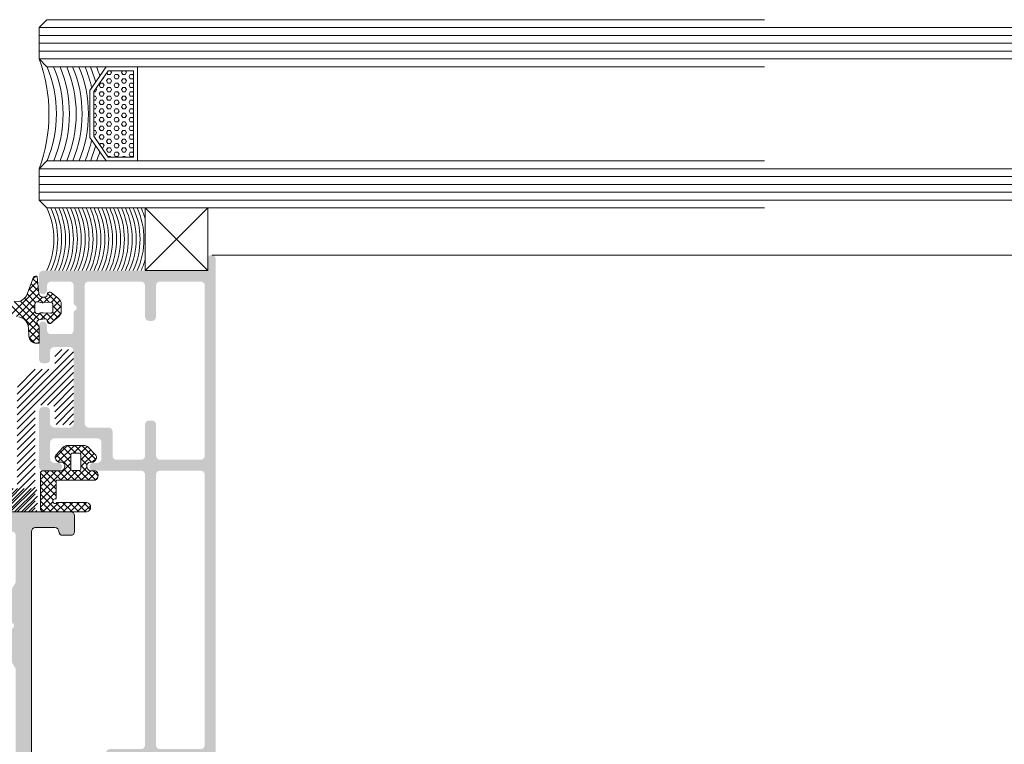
# Model space of a CAD drawing. Header units: millimetres. Extents: x -226731 to 126254, y -16359 to 60195.
# Tile 49 of 256: x -165367 to -165241, y 20887 to 20979. Entities that reach past the tile are written whole.
import ezdxf

# ---------------------------------------------------------------- set-up
doc = ezdxf.new("R2010")
doc.units = ezdxf.units.MM
doc.header["$LTSCALE"] = 0.1
doc.header["$MEASUREMENT"] = 0
for name, color, linetype, lineweight in [('01. Aluminium (Main Structure)', 6, 'Continuous', 5), ('3_Hatch', 8, 'Continuous', 0), ('4. Glass', 140, 'Continuous', 15)]:
    doc.layers.add(name, color=color, linetype=linetype, lineweight=lineweight)

# ---------------------------------------------------------------- blocks, each defined once
blk = doc.blocks.new('*U429')
at = {"layer": '3_Hatch'}
h = blk.add_hatch(color=8, dxfattribs=at)
h.dxf.hatch_style = 1
h.paths.add_polyline_path([(-4.22, 77.48), (-3.91, 77.79), (-3.91, 81.75), (-4.5, 82.78), (-4.5, 116.97), (-4.46, 117.16), (-4.35, 117.32), (-4.21, 117.43), (-4, 117.47), (4, 117.47), (4.19, 117.43), (4.35, 117.32), (4.46, 117.16), (4.52, 116.97), (4.52, 82.78), (3.89, 81.75), (3.89, 77.79), (4.21, 77.48), (4.3, 77.33), (4.3, 77.18), (4.21, 77.04), (3.89, 76.74), (3.89, 72.78), (4.52, 71.75), (4.52, 65.75), (4.46, 65.57), (4.35, 65.41), (4.19, 65.3), (4, 65.26), (-4, 65.26), (-4.21, 65.3), (-4.35, 65.41), (-4.46, 65.57), (-4.5, 65.75), (-4.5, 71.75), (-3.91, 72.78), (-3.91, 76.74), (-4.22, 77.04), (-4.28, 77.18), (-4.28, 77.33)], flags=16)
h.paths.add_polyline_path([(10.04, 65.44), (9.98, 65.26), (9.97, 65.08), (9.86, 64.91), (9.69, 64.8), (9.51, 64.77), (7, 64.77), (6.82, 64.8), (6.64, 64.91), (6.53, 65.08), (6.51, 65.26), (6.51, 116.97), (6.53, 117.16), (6.64, 117.32), (6.82, 117.43), (7, 117.47), (11.89, 117.47), (12.18, 117.78), (12.33, 117.87), (12.47, 117.87), (12.6, 117.78), (12.93, 117.47), (27.5, 117.47), (27.69, 117.43), (27.87, 117.32), (27.96, 117.16), (28, 116.97), (28, 112.48), (27.96, 112.27), (27.87, 112.11), (27.69, 112), (27.5, 111.96), (18.82, 111.96), (18.62, 111.93), (18.45, 111.82), (18.34, 111.65), (18.3, 111.45), (18.3, 105.98), (18.34, 105.78), (18.45, 105.6), (18.62, 105.51), (18.82, 105.47), (21.8, 105.47), (22, 105.51), (22.16, 105.6), (22.27, 105.78), (22.29, 105.98), (22.29, 106.46), (22.27, 106.66), (22.16, 106.81), (22, 106.92), (21.8, 106.97), (20.81, 106.97), (20.61, 107.01), (20.46, 107.12), (20.35, 107.26), (20.3, 107.47), (20.3, 109.46), (20.35, 109.66), (20.46, 109.81), (20.61, 109.92), (20.81, 109.97), (23.64, 109.97), (23.94, 110.28), (24.08, 110.35), (24.23, 110.35), (24.36, 110.28), (24.69, 109.97), (27.5, 109.97), (27.69, 109.92), (27.87, 109.81), (27.96, 109.66), (28, 109.46), (28, 107.47), (27.96, 107.26), (27.87, 107.12), (27.69, 107.01), (27.5, 106.97), (26.52, 106.97), (26.31, 106.92), (26.17, 106.81), (26.06, 106.66), (26, 106.46), (26, 105.98), (26.06, 105.78), (26.17, 105.6), (26.31, 105.51), (26.52, 105.47), (29.51, 105.47), (29.7, 105.51), (29.86, 105.6), (29.97, 105.78), (29.99, 105.98), (29.97, 200.47), (29.86, 200.65), (29.78, 200.7), (29.7, 200.76), (29.61, 200.77), (29.51, 200.78), (-29.51, 200.78), (-29.71, 200.76), (-29.86, 200.65), (-29.97, 200.47), (-30.01, 200.3), (-30.01, 105.98), (-29.97, 105.78), (-29.86, 105.6), (-29.71, 105.51), (-29.51, 105.47), (-26.5, 105.47), (-26.31, 105.51), (-26.15, 105.6), (-26.04, 105.78), (-26, 105.98), (-26, 106.46), (-26.04, 106.66), (-26.15, 106.81), (-26.31, 106.92), (-26.5, 106.97), (-27.52, 106.97), (-27.69, 107.01), (-27.87, 107.12), (-27.98, 107.26), (-28.01, 107.47), (-28.01, 109.46), (-27.98, 109.66), (-27.87, 109.81), (-27.69, 109.92), (-27.52, 109.97), (-24.69, 109.97), (-24.37, 110.28), (-24.25, 110.35), (-24.06, 110.35), (-23.94, 110.28), (-23.63, 109.97), (-20.81, 109.97), (-20.61, 109.92), (-20.44, 109.81), (-20.33, 109.66), (-20.3, 109.46), (-20.3, 107.47), (-20.33, 107.26), (-20.44, 107.12), (-20.61, 107.01), (-20.81, 106.97), (-21.82, 106.97), (-22.02, 106.92), (-22.16, 106.81), (-22.27, 106.66), (-22.31, 106.46), (-22.31, 105.98), (-22.27, 105.78), (-22.16, 105.6), (-22.02, 105.51), (-21.82, 105.47), (-18.8, 105.47), (-18.61, 105.51), (-18.45, 105.6), (-18.34, 105.78), (-18.3, 105.98), (-18.3, 111.45), (-18.34, 111.65), (-18.45, 111.82), (-18.61, 111.93), (-18.8, 111.96), (-27.52, 111.96), (-27.69, 112), (-27.87, 112.11), (-27.98, 112.27), (-28.01, 112.48), (-28.01, 116.97), (-27.98, 117.16), (-27.87, 117.32), (-27.69, 117.43), (-27.52, 117.47), (-12.93, 117.47), (-12.62, 117.78), (-12.49, 117.87), (-12.34, 117.87), (-12.18, 117.78), (-11.87, 117.47), (-7, 117.47), (-6.8, 117.43), (-6.66, 117.32), (-6.55, 117.16), (-6.51, 116.97), (-6.51, 65.26), (-6.55, 65.08), (-6.66, 64.91), (-6.8, 64.8), (-7, 64.77), (-9.51, 64.77), (-9.71, 64.8), (-9.86, 64.91), (-9.97, 65.08), (-10, 65.26), (-10.04, 65.44), (-10.15, 65.63), (-10.31, 65.74), (-10.5, 65.75), (-11.5, 65.75), (-11.7, 65.74), (-11.85, 65.63), (-11.96, 65.44), (-12.01, 65.26), (-12.01, 63.25), (-11.96, 63.07), (-11.85, 62.9), (-11.7, 62.79), (-11.5, 62.77), (-0.53, 62.77), (-0.2, 63.07), (-0.07, 63.14), (0.07, 63.14), (0.22, 63.07), (0.51, 62.77), (11.5, 62.77), (11.69, 62.79), (11.85, 62.9), (11.96, 63.07), (12.01, 63.25), (12.01, 65.26), (11.96, 65.44), (11.85, 65.63), (11.69, 65.74), (11.5, 65.75), (10.5, 65.75), (10.3, 65.74), (10.15, 65.63)])
h.paths.add_polyline_path([(28, 197.28), (27.96, 197.47), (27.87, 197.65), (27.69, 197.76), (27.5, 197.8), (-27.52, 197.8), (-27.69, 197.76), (-27.87, 197.65), (-27.98, 197.47), (-28.01, 197.28), (-28.01, 119.97), (-27.98, 119.77), (-27.87, 119.63), (-27.69, 119.52), (-27.52, 119.46), (27.5, 119.46), (27.69, 119.52), (27.87, 119.63), (27.96, 119.77), (28, 119.97)], flags=16)
h = blk.add_hatch(color=8, dxfattribs=at)
h.dxf.hatch_style = 1
h.paths.add_polyline_path([(-28.61, 57.99), (-28.61, 92.53), (-28.57, 92.71), (-28.46, 92.87), (-28.28, 92.98), (-28.1, 93.02), (-22.9, 93.02), (-22.7, 92.98), (-22.54, 92.87), (-22.44, 92.71), (-22.41, 92.53), (-22.41, 57.99), (-22.44, 57.83), (-22.54, 57.65), (-22.7, 57.54), (-22.9, 57.52), (-28.1, 57.52), (-28.28, 57.54), (-28.46, 57.65), (-28.57, 57.83)], flags=16)
h.paths.add_polyline_path([(-22.35, 38.09), (-22.41, 37.89), (-22.41, 33.9), (-22.44, 33.7), (-22.54, 33.54), (-22.7, 33.43), (-22.9, 33.41), (-28.1, 33.41), (-28.28, 33.43), (-28.46, 33.54), (-28.57, 33.7), (-28.61, 33.9), (-28.61, 55.6), (-28.57, 55.8), (-28.46, 55.96), (-28.28, 56.07), (-28.1, 56.11), (-22.9, 56.11), (-22.7, 56.07), (-22.54, 55.96), (-22.44, 55.8), (-22.41, 55.6), (-22.41, 51.61), (-22.35, 51.41), (-22.24, 51.26), (-22.1, 51.15), (-21.9, 51.12), (-21.49, 51.12), (-21.31, 51.15), (-21.15, 51.26), (-21.04, 51.41), (-21, 51.61), (-21, 55.6), (-20.95, 55.8), (-20.84, 55.96), (-20.69, 56.07), (-20.49, 56.11), (-17.36, 56.11), (-17.16, 56.07), (-16.98, 55.96), (-16.87, 55.8), (-16.85, 55.6), (-16.85, 52.5), (-16.81, 52.32), (-16.7, 52.16), (-16.54, 52.05), (-16.35, 52.01), (-13.79, 52.01), (-13.61, 51.96), (-13.45, 51.85), (-13.34, 51.7), (-13.3, 51.5), (-13.3, 33.9), (-13.34, 33.7), (-13.45, 33.54), (-13.61, 33.43), (-13.79, 33.41), (-20.49, 33.41), (-20.69, 33.43), (-20.84, 33.54), (-20.95, 33.7), (-21, 33.9), (-21, 37.89), (-21.04, 38.09), (-21.15, 38.26), (-21.31, 38.37), (-21.49, 38.4), (-21.9, 38.4), (-22.1, 38.37), (-22.24, 38.26)], flags=16)
h.paths.add_polyline_path([(-11.89, 36.23), (-12.2, 36.54), (-12.29, 36.66), (-12.29, 36.83), (-12.2, 36.96), (-11.89, 37.27), (-11.89, 39.59), (-11.85, 39.79), (-11.74, 39.96), (-11.58, 40.07), (-11.38, 40.09), (-9, 40.09), (-8.8, 40.07), (-8.65, 39.96), (-8.54, 39.79), (-8.49, 39.59), (-8.49, 38.99), (-8.42, 38.75), (-8.36, 38.68), (-8.31, 38.6), (-8.23, 38.57), (-8.16, 38.53), (-8.09, 38.49), (-8, 38.49), (-7.92, 38.49), (-7.85, 38.51), (-7.78, 38.55), (-7.7, 38.59), (-7.65, 38.64), (-7.59, 38.69), (-7.54, 38.77), (-7.5, 38.86), (-7.48, 38.99), (-7.48, 43.3), (-7.52, 43.49), (-7.63, 43.65), (-7.79, 43.76), (-8, 43.8), (-8.38, 43.8), (-8.58, 43.76), (-8.76, 43.65), (-8.84, 43.49), (-8.89, 43.3), (-8.89, 42.24), (-8.93, 42.06), (-9.04, 41.9), (-9.2, 41.79), (-9.38, 41.73), (-11.38, 41.73), (-11.58, 41.79), (-11.74, 41.9), (-11.85, 42.06), (-11.89, 42.24), (-11.89, 51.5), (-11.85, 51.7), (-11.74, 51.85), (-11.58, 51.96), (-11.38, 52.01), (-9.38, 52.01), (-9.2, 51.96), (-9.04, 51.85), (-8.93, 51.7), (-8.89, 51.5), (-8.89, 49.91), (-8.84, 49.71), (-8.76, 49.54), (-8.58, 49.43), (-8.38, 49.4), (-8, 49.4), (-7.79, 49.43), (-7.63, 49.54), (-7.52, 49.71), (-7.48, 49.91), (-7.48, 57.01), (-7.52, 57.21), (-7.63, 57.35), (-7.79, 57.46), (-8, 57.52), (-9.92, 57.52), (-10.12, 57.46), (-10.26, 57.35), (-10.37, 57.21), (-10.43, 57.01), (-10.37, 56.8), (-10.26, 56.66), (-10.12, 56.55), (-9.92, 56.51), (-9.38, 56.51), (-9.2, 56.46), (-9.04, 56.35), (-8.93, 56.2), (-8.89, 56), (-8.89, 53.91), (-8.93, 53.71), (-9.04, 53.55), (-9.2, 53.44), (-9.38, 53.4), (-14.95, 53.4), (-15.15, 53.44), (-15.29, 53.55), (-15.4, 53.71), (-15.44, 53.91), (-15.44, 56), (-15.4, 56.2), (-15.29, 56.35), (-15.15, 56.46), (-14.95, 56.51), (-14.36, 56.51), (-14.25, 56.55), (-14.16, 56.58), (-14.07, 56.64), (-14.01, 56.71), (-13.96, 56.79), (-13.94, 56.88), (-13.92, 56.97), (-13.92, 57.06), (-13.94, 57.13), (-13.96, 57.22), (-14.01, 57.3), (-14.07, 57.37), (-14.16, 57.43), (-14.25, 57.48), (-14.42, 57.52), (-20.49, 57.52), (-20.69, 57.54), (-20.84, 57.65), (-20.95, 57.83), (-21, 57.99), (-21, 92.53), (-20.95, 92.71), (-20.84, 92.87), (-20.69, 92.98), (-20.49, 93.02), (-16.5, 93.02), (-16.3, 93.06), (-16.15, 93.17), (-16.04, 93.35), (-15.99, 93.52), (-15.99, 93.92), (-16.04, 94.12), (-16.15, 94.28), (-16.3, 94.39), (-16.5, 94.41), (-29.51, 94.41), (-29.69, 94.39), (-29.85, 94.28), (-29.96, 94.12), (-30, 93.92), (-30, 30.48), (-29.96, 30.3), (-29.85, 30.13), (-29.69, 30.02), (-29.51, 30.01), (-29.3, 30.02), (-29.14, 30.13), (-29.05, 30.3), (-29.01, 30.48), (-29.01, 31.49), (-28.96, 31.69), (-28.85, 31.84), (-28.7, 31.95), (-28.5, 32), (-8, 32), (-7.79, 32.04), (-7.63, 32.15), (-7.52, 32.31), (-7.48, 32.49), (-7.48, 34.51), (-7.52, 34.69), (-7.63, 34.85), (-7.79, 34.96), (-8, 35), (-8.18, 34.96), (-8.34, 34.85), (-8.45, 34.69), (-8.49, 34.51), (-8.49, 33.9), (-8.54, 33.7), (-8.65, 33.54), (-8.8, 33.43), (-9, 33.41), (-11.38, 33.41), (-11.58, 33.43), (-11.74, 33.54), (-11.85, 33.7), (-11.89, 33.9)])
h = blk.add_hatch(dxfattribs=at)
h.set_pattern_fill('ANSI31', color=8, scale=5)
h.set_pattern_definition([(45, (-26191.7542, -15010.3187), (-0.441941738, 0.441941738), [])])
h.paths.add_polyline_path([(-9.5, 44.17), (-9.48, 44.32), (-9.39, 44.47), (-9.26, 44.54), (-9.11, 44.58), (-7.19, 44.58), (-7.06, 44.58), (-6.81, 44.59), (-6.57, 44.65), (-6.33, 44.72), (-6.11, 44.81), (-5.89, 44.92), (-5.69, 45.07), (-5.51, 45.22), (-5.34, 45.38), (-5.2, 45.58), (-5.05, 45.76), (-4.94, 45.98), (-4.85, 46.2), (-4.78, 46.44), (-4.72, 46.68), (-4.7, 46.94), (-4.69, 47.06), (-4.69, 59.37), (-4.67, 59.54), (-4.58, 59.66), (-4.45, 59.76), (-4.3, 59.77), (6.87, 59.77), (7.02, 59.81), (7.15, 59.9), (7.22, 60.03), (7.26, 60.19), (7.26, 62.39), (7.22, 62.53), (7.15, 62.66), (7.02, 62.75), (6.87, 62.77), (-6.61, 62.77), (-6.75, 62.75), (-6.88, 62.66), (-6.97, 62.53), (-6.99, 62.39), (-6.99, 49.57), (-7.03, 49.42), (-7.1, 49.28), (-7.25, 49.2), (-7.39, 49.17), (-9.11, 49.17), (-9.26, 49.2), (-9.39, 49.28), (-9.48, 49.42), (-9.5, 49.57), (-9.5, 51.29), (-9.51, 51.43), (-9.6, 51.56), (-9.73, 51.65), (-9.9, 51.67), (-11.49, 51.67), (-11.65, 51.65), (-11.78, 51.56), (-11.87, 51.43), (-11.89, 51.29), (-11.89, 42.45), (-11.87, 42.31), (-11.78, 42.2), (-11.65, 42.11), (-11.49, 42.07), (-9.9, 42.07), (-9.73, 42.11), (-9.6, 42.2), (-9.51, 42.31), (-9.5, 42.45)])
h = blk.add_hatch(dxfattribs=at)
h.set_pattern_fill('ANSI31', color=8, scale=5)
h.set_pattern_definition([(45, (-26191.7542, -14950.54475), (-0.441941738, 0.441941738), [])])
h.paths.add_polyline_path([(9.48, 44.32), (9.5, 44.17), (9.5, 42.45), (9.51, 42.31), (9.6, 42.2), (9.73, 42.11), (9.9, 42.07), (11.49, 42.07), (11.65, 42.11), (11.78, 42.2), (11.87, 42.31), (11.89, 42.45), (11.89, 51.29), (11.87, 51.43), (11.78, 51.56), (11.65, 51.65), (11.49, 51.67), (9.9, 51.67), (9.73, 51.65), (9.6, 51.56), (9.51, 51.43), (9.5, 51.29), (9.5, 49.57), (9.48, 49.42), (9.39, 49.28), (9.26, 49.2), (9.11, 49.17), (7.39, 49.17), (7.25, 49.2), (7.1, 49.28), (7.03, 49.42), (6.99, 49.57), (6.99, 62.39), (6.97, 62.53), (6.88, 62.66), (6.75, 62.75), (6.61, 62.77), (-6.87, 62.77), (-7.02, 62.75), (-7.15, 62.66), (-7.22, 62.53), (-7.26, 62.39), (-7.26, 60.19), (-7.22, 60.03), (-7.15, 59.9), (-7.02, 59.81), (-6.87, 59.77), (4.3, 59.77), (4.45, 59.76), (4.58, 59.66), (4.67, 59.54), (4.69, 59.37), (4.69, 47.06), (4.7, 46.94), (4.72, 46.68), (4.78, 46.44), (4.85, 46.2), (4.94, 45.98), (5.05, 45.76), (5.2, 45.58), (5.34, 45.38), (5.51, 45.22), (5.69, 45.07), (5.89, 44.92), (6.11, 44.81), (6.33, 44.72), (6.57, 44.65), (6.81, 44.59), (7.06, 44.58), (7.19, 44.58), (9.11, 44.58), (9.26, 44.54), (9.39, 44.47)])
at = {"layer": '01. Aluminium (Main Structure)', "color": 8, "linetype": 'ByBlock'}
for p, q in [((-6.51, 116.97), (-6.51, 65.26)), ((-12.01, 65.26), (-11.96, 65.44)), ((-11.96, 65.44), (-11.85, 65.63)), ((-11.85, 65.63), (-11.7, 65.74)), ((-11.7, 65.74), (-11.5, 65.75)), ((-11.5, 65.75), (-10.5, 65.75)), ((-10.5, 65.75), (-10.31, 65.74)), ((-10.31, 65.74), (-10.15, 65.63)), ((-10.15, 65.63), (-10.04, 65.44)), ((-10.04, 65.44), (-10, 65.26)), ((-12.01, 63.25), (-12.01, 65.26)), ((-9.97, 65.08), (-10, 65.26)), ((-9.86, 64.91), (-9.97, 65.08)), ((-9.71, 64.8), (-9.86, 64.91)), ((-9.51, 64.77), (-9.71, 64.8)), ((-7, 64.77), (-9.51, 64.77)), ((-6.8, 64.8), (-7, 64.77)), ((-6.66, 64.91), (-6.8, 64.8)), ((-6.55, 65.08), (-6.66, 64.91)), ((-6.51, 65.26), (-6.55, 65.08)), ((-11.96, 63.07), (-12.01, 63.25)), ((-11.85, 62.9), (-11.96, 63.07)), ((-11.7, 62.79), (-11.85, 62.9)), ((-11.5, 62.77), (-11.7, 62.79)), ((-11.5, 62.77), (-0.53, 62.77))]:
    blk.add_line(p, q, dxfattribs=at)
at = {"layer": '3_Hatch', "color": 8, "linetype": 'Continuous'}
for p, q in [((-14.02, 61.97), (-13.22, 62.77)), ((-13.13, 61.57), (-14, 62.43)), ((-13.54, 61.57), (-12.34, 62.77)), ((-12.25, 61.57), (-13.45, 62.77)), ((-12.65, 61.57), (-11.45, 62.77)), ((-11.37, 61.57), (-12.57, 62.77)), ((-11.77, 61.57), (-10.57, 62.77)), ((-10.48, 61.57), (-11.68, 62.77)), ((-10.88, 61.57), (-9.68, 62.77)), ((-9.66, 61.64), (-10.8, 62.77)), ((-10, 61.57), (-8.8, 62.77)), ((-7.64, 60.5), (-9.92, 62.77)), ((-9.64, 60.17), (-7.64, 62.17)), ((-9.23, 61.46), (-7.95, 62.74)), ((-7.64, 61.38), (-9.03, 62.77)), ((-7.64, 62.26), (-8.15, 62.77)), ((-11.51, 56.53), (-7.64, 60.4)), ((-9.64, 59.28), (-7.64, 61.28)), ((-7.64, 58.73), (-9.64, 60.73)), ((-9.63, 61.06), (-9.58, 61.11)), ((-7.64, 59.61), (-9.27, 61.24)), ((-7.64, 57.84), (-9.64, 59.85)), ((-9.64, 57.52), (-7.64, 59.52)), ((-14.38, 57.52), (-15.02, 58.15)), ((-14.96, 58.38), (-14.63, 58.71)), ((-14.81, 57.64), (-13.74, 58.72)), ((-12.81, 56.83), (-14.67, 58.69)), ((-14.06, 57.52), (-12.86, 58.72)), ((-12.58, 57.48), (-13.81, 58.72)), ((-13.58, 57.11), (-11.97, 58.72)), ((-11.69, 57.48), (-12.93, 58.72)), ((-12.32, 57.48), (-11.09, 58.72)), ((-10.64, 57.31), (-12.05, 58.72)), ((-11.54, 57.38), (-10.21, 58.72)), ((-9.96, 57.52), (-11.16, 58.72)), ((-9.08, 57.52), (-10.28, 58.72)), ((-8.19, 57.52), (-9.64, 58.96)), ((-8.75, 57.52), (-7.64, 58.63)), ((-14.49, 55.31), (-12.81, 56.99)), ((-12.81, 55.95), (-13.59, 56.73)), ((-9.68, 55.47), (-11.51, 57.3)), ((-11.51, 55.64), (-10.61, 56.55)), ((-7.82, 57.57), (-7.68, 57.71)), ((-14.79, 55.9), (-14.27, 56.42)), ((-12.92, 54.29), (-14.72, 56.09)), ((-12.04, 54.29), (-14.17, 56.42)), ((-14.06, 54.86), (-12.81, 56.11)), ((-13.63, 54.41), (-12.72, 55.32)), ((-12.86, 54.29), (-11.87, 55.29)), ((-11.15, 54.29), (-12.15, 55.29)), ((-11.98, 54.29), (-9.89, 56.38)), ((-10.11, 55.01), (-11.51, 56.42)), ((-10.54, 54.56), (-11.51, 55.53)), ((-11.1, 54.29), (-9.53, 55.85)), ((-7.48, 41.11), (-7.34, 41.26)), ((-7.48, 40.23), (-6.62, 41.09)), ((-6.14, 39.55), (-7.48, 40.9)), ((-7.48, 39.34), (-6.23, 40.59)), ((-6.21, 40.51), (-6.93, 41.23)), ((-7.65, 37.4), (-6.08, 38.98)), ((-3.29, 35.82), (-7.48, 40.01)), ((-4.3, 35.94), (-7.43, 39.07)), ((-7.23, 38.72), (-6.15, 39.79)), ((-10.3, 36.52), (-8.49, 38.34)), ((-10.28, 37.43), (-9.1, 38.61)), ((-9.19, 37.3), (-9.86, 37.97)), ((-8.39, 37.39), (-9.38, 38.37)), ((-8.51, 38.39), (-8.85, 38.73)), ((-8.55, 37.4), (-7.71, 38.23)), ((-7.55, 37.43), (-8.26, 38.14)), ((-5.1, 35.87), (-7.51, 38.27)), ((-7.44, 34.96), (-4.58, 37.83)), ((-7.36, 34.16), (-3.83, 37.69)), ((-6.94, 37.23), (-5.78, 38.4)), ((-6.94, 36.35), (-5.28, 38.01)), ((-8.57, 34.91), (-10.3, 36.65)), ((-9.25, 36.47), (-10.26, 37.49)), ((-10.17, 35.78), (-9.25, 36.69)), ((-5.64, 35.52), (-6.94, 36.81)), ((-9.71, 35.35), (-9.02, 36.04)), ((-9.23, 34.95), (-8.09, 36.08)), ((-8.16, 35.39), (-8.82, 36.04)), ((-6.21, 34.32), (-7.98, 36.09)), ((-7.91, 35.38), (-7.31, 35.98)), ((-5.97, 34.96), (-7.04, 36.04)), ((-6.46, 33.68), (-7.4, 34.63)), ((-7.28, 33.35), (-6.15, 34.49)), ((-6.7, 33.04), (-7.31, 33.65)), ((-7.06, 32.7), (-6.69, 33.06)), ((-19.53, 17.26, 0.02), (-19.43, 17.43, 0.02)), ((-19.43, 16.88, 0.02), (-19.53, 17.05, 0.02)), ((-19.53, 16.16, 0.02), (-19.43, 16.33, 0.02)), ((-19.11, 17.43, 0.02), (-19.43, 17.43, 0.02)), ((-19.11, 16.88, 0.02), (-19.43, 16.88, 0.02)), ((-19.11, 16.33, 0.02), (-19.43, 16.33, 0.02)), ((-18.95, 17.16, 0.02), (-19.11, 17.43, 0.02)), ((-19.11, 16.88, 0.02), (-18.95, 17.15, 0.02)), ((-18.95, 16.06, 0.02), (-19.11, 16.33, 0.02)), ((-18.63, 16.6, 0.02), (-18.47, 16.88, 0.02)), ((-18.47, 16.33, 0.02), (-18.63, 16.61, 0.02)), ((-18.47, 17.43, 0.02), (-18.52, 17.51, 0.02)), ((-18.16, 17.43, 0.02), (-18.48, 17.43, 0.02)), ((-18.16, 16.88, 0.02), (-18.48, 16.88, 0.02)), ((-18.16, 16.33, 0.02), (-18.48, 16.33, 0.02)), ((-18.16, 17.43, 0.02), (-18.11, 17.51, 0.02)), ((-18, 16.61, 0.02), (-18.16, 16.88, 0.02)), ((-18.16, 16.33, 0.02), (-18, 16.6, 0.02)), ((-17.68, 17.15, 0.02), (-17.52, 17.43, 0.02)), ((-17.52, 16.88, 0.02), (-17.68, 17.16, 0.02)), ((-17.68, 16.05, 0.02), (-17.52, 16.33, 0.02)), ((-17.21, 17.43, 0.02), (-17.53, 17.43, 0.02)), ((-17.21, 16.88, 0.02), (-17.53, 16.88, 0.02)), ((-17.21, 16.33, 0.02), (-17.53, 16.33, 0.02)), ((-17.05, 17.16, 0.02), (-17.2, 17.43, 0.02)), ((-17.2, 16.88, 0.02), (-17.05, 17.15, 0.02)), ((-17.05, 16.06, 0.02), (-17.2, 16.33, 0.02)), ((-16.73, 16.6, 0.02), (-16.57, 16.88, 0.02)), ((-16.57, 16.33, 0.02), (-16.73, 16.61, 0.02)), ((-16.57, 17.43, 0.02), (-16.61, 17.51, 0.02)), ((-16.26, 17.43, 0.02), (-16.57, 17.43, 0.02)), ((-16.26, 16.88, 0.02), (-16.57, 16.88, 0.02)), ((-16.26, 16.33, 0.02), (-16.57, 16.33, 0.02)), ((-16.25, 17.43, 0.02), (-16.24, 17.44, 0.02)), ((-16.09, 16.61, 0.02), (-16.25, 16.88, 0.02)), ((-16.25, 16.33, 0.02), (-16.09, 16.6, 0.02)), ((-15.78, 16.05, 0.02), (-15.62, 16.33, 0.02)), ((-15.48, 16.33, 0.02), (-15.62, 16.33, 0.02)), ((-19.43, 15.78, 0.02), (-19.53, 15.96, 0.02)), ((-19.53, 15.06, 0.02), (-19.43, 15.23, 0.02)), ((-19.11, 15.78, 0.02), (-19.43, 15.78, 0.02)), ((-19.11, 15.23, 0.02), (-19.43, 15.23, 0.02)), ((-19.11, 15.78, 0.02), (-18.95, 16.05, 0.02)), ((-18.95, 14.96, 0.02), (-19.11, 15.23, 0.02)), ((-18.63, 15.5, 0.02), (-18.47, 15.78, 0.02)), ((-18.47, 15.23, 0.02), (-18.63, 15.51, 0.02)), ((-18.16, 15.78, 0.02), (-18.48, 15.78, 0.02)), ((-18.16, 15.23, 0.02), (-18.48, 15.23, 0.02)), ((-18, 15.51, 0.02), (-18.16, 15.78, 0.02)), ((-18.16, 15.23, 0.02), (-18, 15.5, 0.02)), ((-17.52, 15.78, 0.02), (-17.68, 16.06, 0.02)), ((-17.68, 14.95, 0.02), (-17.52, 15.23, 0.02)), ((-17.21, 15.78, 0.02), (-17.53, 15.78, 0.02)), ((-17.21, 15.23, 0.02), (-17.53, 15.23, 0.02)), ((-17.2, 15.78, 0.02), (-17.05, 16.05, 0.02)), ((-17.05, 14.96, 0.02), (-17.2, 15.23, 0.02)), ((-16.73, 15.5, 0.02), (-16.57, 15.78, 0.02)), ((-16.57, 15.23, 0.02), (-16.73, 15.51, 0.02)), ((-16.26, 15.78, 0.02), (-16.57, 15.78, 0.02)), ((-16.26, 15.23, 0.02), (-16.57, 15.23, 0.02)), ((-16.09, 15.51, 0.02), (-16.25, 15.78, 0.02)), ((-16.25, 15.23, 0.02), (-16.09, 15.5, 0.02)), ((-15.62, 15.78, 0.02), (-15.78, 16.06, 0.02)), ((-15.78, 14.95, 0.02), (-15.62, 15.23, 0.02)), ((-15.3, 15.78, 0.02), (-15.62, 15.78, 0.02)), ((-15.3, 15.23, 0.02), (-15.62, 15.23, 0.02)), ((-15.3, 15.78, 0.02), (-15.21, 15.93, 0.02)), ((-15.14, 14.96, 0.02), (-15.3, 15.23, 0.02)), ((-19.43, 14.68, 0.02), (-19.53, 14.86, 0.02)), ((-19.53, 13.96, 0.02), (-19.43, 14.13, 0.02)), ((-19.11, 14.68, 0.02), (-19.43, 14.68, 0.02)), ((-19.11, 14.13, 0.02), (-19.43, 14.13, 0.02)), ((-19.11, 14.68, 0.02), (-18.95, 14.95, 0.02)), ((-18.95, 13.86, 0.02), (-19.11, 14.13, 0.02)), ((-19.11, 13.58, 0.02), (-18.95, 13.85, 0.02)), ((-18.63, 14.4, 0.02), (-18.47, 14.68, 0.02)), ((-18.47, 14.13, 0.02), (-18.63, 14.41, 0.02)), ((-18.16, 14.68, 0.02), (-18.48, 14.68, 0.02)), ((-18.16, 14.13, 0.02), (-18.48, 14.13, 0.02)), ((-18, 14.41, 0.02), (-18.16, 14.68, 0.02)), ((-18.16, 14.13, 0.02), (-18, 14.4, 0.02)), ((-17.52, 14.68, 0.02), (-17.68, 14.96, 0.02)), ((-17.68, 13.85, 0.02), (-17.52, 14.13, 0.02)), ((-17.52, 13.58, 0.02), (-17.68, 13.86, 0.02)), ((-17.21, 14.68, 0.02), (-17.53, 14.68, 0.02)), ((-17.21, 14.13, 0.02), (-17.53, 14.13, 0.02)), ((-17.2, 14.68, 0.02), (-17.05, 14.95, 0.02)), ((-17.05, 13.86, 0.02), (-17.2, 14.13, 0.02)), ((-17.2, 13.58, 0.02), (-17.05, 13.85, 0.02)), ((-16.73, 14.4, 0.02), (-16.57, 14.68, 0.02)), ((-16.57, 14.13, 0.02), (-16.73, 14.41, 0.02)), ((-16.26, 14.68, 0.02), (-16.57, 14.68, 0.02)), ((-16.26, 14.13, 0.02), (-16.57, 14.13, 0.02)), ((-16.09, 14.41, 0.02), (-16.25, 14.68, 0.02)), ((-16.25, 14.13, 0.02), (-16.09, 14.4, 0.02)), ((-15.62, 14.68, 0.02), (-15.78, 14.96, 0.02)), ((-15.78, 13.85, 0.02), (-15.62, 14.13, 0.02)), ((-15.62, 13.58, 0.02), (-15.78, 13.86, 0.02)), ((-15.3, 14.68, 0.02), (-15.62, 14.68, 0.02)), ((-15.3, 14.13, 0.02), (-15.62, 14.13, 0.02)), ((-15.3, 14.68, 0.02), (-15.14, 14.95, 0.02)), ((-15.14, 13.86, 0.02), (-15.3, 14.13, 0.02)), ((-15.3, 13.58, 0.02), (-15.14, 13.85, 0.02)), ((-14.82, 14.4, 0.02), (-14.66, 14.68, 0.02)), ((-14.66, 14.13, 0.02), (-14.82, 14.41, 0.02)), ((-14.47, 14.68, 0.02), (-14.67, 14.68, 0.02)), ((-14.47, 14.13, 0.02), (-14.67, 14.13, 0.02)), ((-19.43, 13.58, 0.02), (-19.53, 13.76, 0.02)), ((-19.53, 12.86, 0.02), (-19.43, 13.03, 0.02)), ((-19.43, 12.48, 0.02), (-19.53, 12.66, 0.02)), ((-19.11, 13.58, 0.02), (-19.43, 13.58, 0.02)), ((-19.11, 13.03, 0.02), (-19.43, 13.03, 0.02)), ((-18.95, 12.76, 0.02), (-19.11, 13.03, 0.02)), ((-19.11, 12.48, 0.02), (-18.95, 12.75, 0.02)), ((-18.63, 13.3, 0.02), (-18.47, 13.58, 0.02)), ((-18.47, 13.03, 0.02), (-18.63, 13.31, 0.02)), ((-18.16, 13.58, 0.02), (-18.48, 13.58, 0.02)), ((-18.16, 13.03, 0.02), (-18.48, 13.03, 0.02)), ((-18, 13.31, 0.02), (-18.16, 13.58, 0.02)), ((-18.16, 13.03, 0.02), (-18, 13.3, 0.02)), ((-17.68, 12.75, 0.02), (-17.52, 13.03, 0.02)), ((-17.52, 12.48, 0.02), (-17.68, 12.76, 0.02)), ((-17.21, 13.58, 0.02), (-17.53, 13.58, 0.02)), ((-17.21, 13.03, 0.02), (-17.53, 13.03, 0.02)), ((-17.05, 12.76, 0.02), (-17.2, 13.03, 0.02)), ((-17.2, 12.48, 0.02), (-17.05, 12.75, 0.02)), ((-16.73, 13.3, 0.02), (-16.57, 13.58, 0.02)), ((-16.57, 13.03, 0.02), (-16.73, 13.31, 0.02)), ((-16.26, 13.58, 0.02), (-16.57, 13.58, 0.02)), ((-16.26, 13.03, 0.02), (-16.57, 13.03, 0.02)), ((-16.09, 13.31, 0.02), (-16.25, 13.58, 0.02)), ((-16.25, 13.03, 0.02), (-16.09, 13.3, 0.02)), ((-15.78, 12.75, 0.02), (-15.62, 13.03, 0.02)), ((-15.62, 12.48, 0.02), (-15.78, 12.76, 0.02)), ((-15.3, 13.58, 0.02), (-15.62, 13.58, 0.02)), ((-15.3, 13.03, 0.02), (-15.62, 13.03, 0.02)), ((-15.14, 12.76, 0.02), (-15.3, 13.03, 0.02)), ((-15.3, 12.48, 0.02), (-15.14, 12.75, 0.02)), ((-14.82, 13.3, 0.02), (-14.66, 13.58, 0.02)), ((-14.66, 13.03, 0.02), (-14.82, 13.31, 0.02)), ((-14.47, 13.58, 0.02), (-14.67, 13.58, 0.02)), ((-14.47, 13.03, 0.02), (-14.67, 13.03, 0.02)), ((-19.53, 11.76, 0.02), (-19.43, 11.93, 0.02)), ((-19.43, 11.38, 0.02), (-19.53, 11.56, 0.02)), ((-19.11, 12.48, 0.02), (-19.43, 12.48, 0.02)), ((-19.11, 11.93, 0.02), (-19.43, 11.93, 0.02)), ((-19.11, 11.38, 0.02), (-19.43, 11.38, 0.02)), ((-18.95, 11.66, 0.02), (-19.11, 11.93, 0.02)), ((-19.11, 11.38, 0.02), (-18.95, 11.65, 0.02)), ((-18.63, 12.2, 0.02), (-18.47, 12.48, 0.02)), ((-18.47, 11.93, 0.02), (-18.63, 12.21, 0.02)), ((-18.63, 11.1, 0.02), (-18.47, 11.38, 0.02)), ((-18.16, 12.48, 0.02), (-18.48, 12.48, 0.02)), ((-18.16, 11.93, 0.02), (-18.48, 11.93, 0.02)), ((-18.16, 11.38, 0.02), (-18.48, 11.38, 0.02)), ((-18, 12.21, 0.02), (-18.16, 12.48, 0.02)), ((-18.16, 11.93, 0.02), (-18, 12.2, 0.02)), ((-18, 11.11, 0.02), (-18.16, 11.38, 0.02)), ((-17.68, 11.65, 0.02), (-17.52, 11.93, 0.02)), ((-17.52, 11.38, 0.02), (-17.68, 11.66, 0.02)), ((-17.21, 12.48, 0.02), (-17.53, 12.48, 0.02)), ((-17.21, 11.93, 0.02), (-17.53, 11.93, 0.02)), ((-17.21, 11.38, 0.02), (-17.53, 11.38, 0.02)), ((-17.05, 11.66, 0.02), (-17.2, 11.93, 0.02)), ((-17.2, 11.38, 0.02), (-17.05, 11.65, 0.02)), ((-16.73, 12.2, 0.02), (-16.57, 12.48, 0.02)), ((-16.57, 11.93, 0.02), (-16.73, 12.21, 0.02)), ((-16.73, 11.1, 0.02), (-16.57, 11.38, 0.02)), ((-16.26, 12.48, 0.02), (-16.57, 12.48, 0.02)), ((-16.26, 11.93, 0.02), (-16.57, 11.93, 0.02)), ((-16.26, 11.38, 0.02), (-16.57, 11.38, 0.02)), ((-16.09, 12.21, 0.02), (-16.25, 12.48, 0.02)), ((-16.25, 11.93, 0.02), (-16.09, 12.2, 0.02)), ((-16.09, 11.11, 0.02), (-16.25, 11.38, 0.02)), ((-15.78, 11.65, 0.02), (-15.62, 11.93, 0.02)), ((-15.62, 11.38, 0.02), (-15.78, 11.66, 0.02)), ((-15.3, 12.48, 0.02), (-15.62, 12.48, 0.02)), ((-15.3, 11.93, 0.02), (-15.62, 11.93, 0.02)), ((-15.3, 11.38, 0.02), (-15.62, 11.38, 0.02)), ((-15.14, 11.66, 0.02), (-15.3, 11.93, 0.02)), ((-15.3, 11.38, 0.02), (-15.14, 11.65, 0.02)), ((-14.82, 12.2, 0.02), (-14.66, 12.48, 0.02)), ((-14.66, 11.93, 0.02), (-14.82, 12.21, 0.02)), ((-14.82, 11.1, 0.02), (-14.66, 11.38, 0.02)), ((-14.47, 12.48, 0.02), (-14.67, 12.48, 0.02)), ((-14.47, 11.93, 0.02), (-14.67, 11.93, 0.02)), ((-14.47, 11.38, 0.02), (-14.67, 11.38, 0.02)), ((-19.53, 10.66, 0.02), (-19.43, 10.83, 0.02)), ((-19.43, 10.28, 0.02), (-19.53, 10.46, 0.02)), ((-19.11, 10.83, 0.02), (-19.43, 10.83, 0.02)), ((-19.11, 10.28, 0.02), (-19.43, 10.28, 0.02)), ((-18.95, 10.56, 0.02), (-19.11, 10.83, 0.02)), ((-19.11, 10.28, 0.02), (-18.95, 10.55, 0.02)), ((-18.47, 10.83, 0.02), (-18.63, 11.11, 0.02)), ((-18.63, 10, 0.02), (-18.47, 10.28, 0.02)), ((-18.16, 10.83, 0.02), (-18.48, 10.83, 0.02)), ((-18.16, 10.28, 0.02), (-18.48, 10.28, 0.02)), ((-18.16, 10.83, 0.02), (-18, 11.1, 0.02)), ((-18, 10.01, 0.02), (-18.16, 10.28, 0.02)), ((-17.68, 10.55, 0.02), (-17.52, 10.83, 0.02)), ((-17.52, 10.28, 0.02), (-17.68, 10.56, 0.02)), ((-17.21, 10.83, 0.02), (-17.53, 10.83, 0.02)), ((-17.21, 10.28, 0.02), (-17.53, 10.28, 0.02)), ((-17.05, 10.56, 0.02), (-17.2, 10.83, 0.02)), ((-17.2, 10.28, 0.02), (-17.05, 10.55, 0.02)), ((-16.57, 10.83, 0.02), (-16.73, 11.11, 0.02)), ((-16.73, 10, 0.02), (-16.57, 10.28, 0.02)), ((-16.26, 10.83, 0.02), (-16.57, 10.83, 0.02)), ((-16.26, 10.28, 0.02), (-16.57, 10.28, 0.02)), ((-16.25, 10.83, 0.02), (-16.09, 11.1, 0.02)), ((-16.09, 10.01, 0.02), (-16.25, 10.28, 0.02)), ((-15.78, 10.55, 0.02), (-15.62, 10.83, 0.02)), ((-15.62, 10.28, 0.02), (-15.78, 10.56, 0.02)), ((-15.3, 10.83, 0.02), (-15.62, 10.83, 0.02)), ((-15.3, 10.28, 0.02), (-15.62, 10.28, 0.02)), ((-15.14, 10.56, 0.02), (-15.3, 10.83, 0.02)), ((-15.3, 10.28, 0.02), (-15.14, 10.55, 0.02)), ((-14.66, 10.83, 0.02), (-14.82, 11.11, 0.02)), ((-14.82, 10, 0.02), (-14.66, 10.28, 0.02)), ((-14.47, 10.83, 0.02), (-14.67, 10.83, 0.02)), ((-14.47, 10.28, 0.02), (-14.67, 10.28, 0.02)), ((-19.53, 9.56, 0.02), (-19.43, 9.73, 0.02)), ((-19.43, 9.18, 0.02), (-19.53, 9.36, 0.02)), ((-19.11, 9.73, 0.02), (-19.43, 9.73, 0.02)), ((-19.11, 9.18, 0.02), (-19.43, 9.18, 0.02)), ((-18.95, 9.46, 0.02), (-19.11, 9.73, 0.02)), ((-19.11, 9.18, 0.02), (-18.95, 9.45, 0.02)), ((-18.47, 9.73, 0.02), (-18.63, 10.01, 0.02)), ((-18.63, 8.9, 0.02), (-18.47, 9.18, 0.02)), ((-18.47, 8.63, 0.02), (-18.63, 8.91, 0.02)), ((-18.16, 9.73, 0.02), (-18.48, 9.73, 0.02)), ((-18.16, 9.18, 0.02), (-18.48, 9.18, 0.02)), ((-18.16, 9.73, 0.02), (-18, 10, 0.02)), ((-18, 8.91, 0.02), (-18.16, 9.18, 0.02)), ((-18.16, 8.63, 0.02), (-18, 8.9, 0.02)), ((-17.68, 9.45, 0.02), (-17.52, 9.73, 0.02)), ((-17.52, 9.18, 0.02), (-17.68, 9.46, 0.02)), ((-17.21, 9.73, 0.02), (-17.53, 9.73, 0.02)), ((-17.21, 9.18, 0.02), (-17.53, 9.18, 0.02)), ((-17.05, 9.46, 0.02), (-17.2, 9.73, 0.02)), ((-17.2, 9.18, 0.02), (-17.05, 9.45, 0.02)), ((-16.57, 9.73, 0.02), (-16.73, 10.01, 0.02)), ((-16.73, 8.9, 0.02), (-16.57, 9.18, 0.02)), ((-16.57, 8.63, 0.02), (-16.73, 8.91, 0.02)), ((-16.26, 9.73, 0.02), (-16.57, 9.73, 0.02)), ((-16.26, 9.18, 0.02), (-16.57, 9.18, 0.02)), ((-16.25, 9.73, 0.02), (-16.09, 10, 0.02)), ((-16.09, 8.91, 0.02), (-16.25, 9.18, 0.02)), ((-16.25, 8.63, 0.02), (-16.09, 8.9, 0.02)), ((-15.78, 9.45, 0.02), (-15.62, 9.73, 0.02)), ((-15.62, 9.18, 0.02), (-15.78, 9.46, 0.02)), ((-15.3, 9.73, 0.02), (-15.62, 9.73, 0.02)), ((-15.3, 9.18, 0.02), (-15.62, 9.18, 0.02)), ((-15.14, 9.46, 0.02), (-15.3, 9.73, 0.02)), ((-15.3, 9.18, 0.02), (-15.14, 9.45, 0.02)), ((-14.66, 9.73, 0.02), (-14.82, 10.01, 0.02)), ((-14.82, 8.9, 0.02), (-14.66, 9.18, 0.02)), ((-14.74, 8.77, 0.02), (-14.82, 8.91, 0.02)), ((-14.47, 9.73, 0.02), (-14.67, 9.73, 0.02)), ((-14.47, 9.18, 0.02), (-14.67, 9.18, 0.02)), ((-19.53, 8.46, 0.02), (-19.43, 8.63, 0.02)), ((-19.43, 8.08, 0.02), (-19.53, 8.26, 0.02)), ((-19.11, 8.63, 0.02), (-19.43, 8.63, 0.02)), ((-19.11, 8.08, 0.02), (-19.43, 8.08, 0.02)), ((-18.95, 8.36, 0.02), (-19.11, 8.63, 0.02)), ((-19.11, 8.08, 0.02), (-18.95, 8.35, 0.02)), ((-18.63, 7.8, 0.02), (-18.47, 8.08, 0.02)), ((-18.47, 7.53, 0.02), (-18.63, 7.81, 0.02)), ((-18.16, 8.63, 0.02), (-18.48, 8.63, 0.02)), ((-18.16, 8.08, 0.02), (-18.48, 8.08, 0.02)), ((-18, 7.81, 0.02), (-18.16, 8.08, 0.02)), ((-18.16, 7.53, 0.02), (-18, 7.8, 0.02)), ((-17.68, 8.35, 0.02), (-17.52, 8.63, 0.02)), ((-17.52, 8.08, 0.02), (-17.68, 8.36, 0.02)), ((-17.21, 8.63, 0.02), (-17.53, 8.63, 0.02)), ((-17.21, 8.08, 0.02), (-17.53, 8.08, 0.02)), ((-17.05, 8.36, 0.02), (-17.2, 8.63, 0.02)), ((-17.2, 8.08, 0.02), (-17.05, 8.35, 0.02)), ((-16.73, 7.8, 0.02), (-16.57, 8.08, 0.02)), ((-16.57, 7.53, 0.02), (-16.73, 7.81, 0.02)), ((-16.26, 8.63, 0.02), (-16.57, 8.63, 0.02)), ((-16.26, 8.08, 0.02), (-16.57, 8.08, 0.02)), ((-16.09, 7.81, 0.02), (-16.25, 8.08, 0.02)), ((-16.25, 7.53, 0.02), (-16.09, 7.8, 0.02)), ((-15.78, 8.35, 0.02), (-15.62, 8.63, 0.02)), ((-15.62, 8.08, 0.02), (-15.78, 8.36, 0.02)), ((-15.3, 8.63, 0.02), (-15.62, 8.63, 0.02)), ((-15.3, 8.08, 0.02), (-15.62, 8.08, 0.02)), ((-15.14, 8.36, 0.02), (-15.3, 8.63, 0.02)), ((-15.3, 8.08, 0.02), (-15.14, 8.35, 0.02)), ((-19.53, 7.36, 0.02), (-19.43, 7.53, 0.02)), ((-19.43, 6.98, 0.02), (-19.53, 7.16, 0.02)), ((-19.11, 7.53, 0.02), (-19.43, 7.53, 0.02)), ((-19.11, 6.98, 0.02), (-19.43, 6.98, 0.02)), ((-18.95, 7.26, 0.02), (-19.11, 7.53, 0.02)), ((-19.11, 6.98, 0.02), (-18.95, 7.25, 0.02)), ((-18.63, 6.7, 0.02), (-18.47, 6.98, 0.02)), ((-18.52, 6.51, 0.02), (-18.63, 6.71, 0.02)), ((-18.16, 7.53, 0.02), (-18.48, 7.53, 0.02)), ((-18.16, 6.98, 0.02), (-18.48, 6.98, 0.02)), ((-18, 6.71, 0.02), (-18.16, 6.98, 0.02)), ((-18.11, 6.51, 0.02), (-18, 6.7, 0.02)), ((-17.68, 7.25, 0.02), (-17.52, 7.53, 0.02)), ((-17.52, 6.98, 0.02), (-17.68, 7.26, 0.02)), ((-17.21, 7.53, 0.02), (-17.53, 7.53, 0.02)), ((-17.21, 6.98, 0.02), (-17.53, 6.98, 0.02)), ((-17.05, 7.26, 0.02), (-17.2, 7.53, 0.02)), ((-17.2, 6.98, 0.02), (-17.05, 7.25, 0.02)), ((-16.73, 6.7, 0.02), (-16.57, 6.98, 0.02)), ((-16.61, 6.51, 0.02), (-16.73, 6.71, 0.02)), ((-16.26, 7.53, 0.02), (-16.57, 7.53, 0.02)), ((-16.26, 6.98, 0.02), (-16.57, 6.98, 0.02)), ((-16.12, 6.76, 0.02), (-16.25, 6.98, 0.02)), ((-15.74, 7.31, 0.02), (-15.62, 7.53, 0.02)), ((-15.59, 7.53, 0.02), (-15.62, 7.53, 0.02))]:
    blk.add_line(p, q, dxfattribs=at)
at = {"layer": '3_Hatch', "color": 8}
for p, q in [((-8.14, 62.77), (-13.59, 62.77)), ((-13.59, 61.57), (-9.73, 61.57)), ((-7.64, 57.8), (-7.64, 62.27)), ((-9.64, 61), (-9.64, 58.87)), ((-9.75, 58.72), (-14.62, 58.72)), ((-14.62, 57.52), (-13.95, 57.52)), ((-12.81, 55.49), (-12.81, 57.28)), ((-12.61, 57.48), (-11.71, 57.48)), ((-11.51, 57.28), (-11.51, 55.49)), ((-10.37, 57.52), (-8.02, 57.52)), ((-14.7, 55.54), (-13.66, 54.43)), ((-13.98, 56.42), (-14.36, 56.42)), ((-11.71, 55.29), (-12.61, 55.29)), ((-10.57, 54.52), (-9.62, 55.54)), ((-9.97, 56.42), (-10.35, 56.42)), ((-13.21, 54.29), (-11.14, 54.29)), ((-7.18, 41.26), (-7.48, 41.26)), ((-7.48, 41.26), (-7.48, 39.17)), ((-6.13, 39.35), (-6.18, 40.31)), ((-7.48, 39.17), (-7.23, 38.73)), ((-9.04, 38.66), (-10.02, 37.84)), ((-8.47, 38.28), (-8.57, 38.54)), ((-7.43, 38.29), (-8.15, 38.14)), ((-10.3, 37.23), (-10.3, 36.23)), ((-9.25, 36.33), (-9.25, 37.12)), ((-8.93, 37.42), (-8.01, 37.37)), ((-7.72, 37.39), (-7.3, 37.48)), ((-6.94, 37.18), (-6.94, 36.27)), ((-10.02, 35.61), (-9.04, 34.79)), ((-8.01, 36.08), (-8.93, 36.03)), ((-8.57, 34.91), (-8.47, 35.24)), ((-7.3, 35.97), (-7.72, 36.06)), ((-6.78, 32.83), (-5.87, 35.22)), ((-7.43, 34.91), (-7.23, 32.8)), ((-29.01, 32), (-21.01, 32)), ((-29.01, 24), (-29.01, 32)), ((-29.01, 32), (-21.01, 24)), ((-21.01, 32), (-29.01, 24)), ((-29.01, 24), (-29.01, 32)), ((-21.01, 32), (-21.01, 24)), ((-21.01, 24), (-21.01, 32)), ((-29.56, 30.01), (-1150, 30.01)), ((-21.01, 24), (-29.01, 24)), ((-1150, 23, 0), (-7.48, 23)), ((-1150, 22, 0), (-7.48, 22)), ((-1150, 21, 0), (-7.48, 21)), ((-1150, 20, 0), (-7.48, 20)), ((-1150, 19, 0), (-7.48, 19)), ((-20.03, 6.01, 0.02), (-20.03, 18.01, 0.02)), ((-16.03, 18.01, 0.02), (-13.97, 15.01, 0.02)), ((-19.53, 6.51, 0.02), (-19.53, 17.51, 0.02)), ((-19.53, 17.51, 0.02), (-16.29, 17.51, 0.02)), ((-16.29, 17.51, 0.02), (-14.47, 14.86, 0.02)), ((-14.47, 14.86, 0.02), (-14.47, 9.17, 0.02)), ((-13.97, 15.01, 0.02), (-13.97, 9.01, 0.02)), ((-14.47, 9.17, 0.02), (-16.29, 6.51, 0.02)), ((-13.97, 9.01, 0.02), (-16.03, 6.01, 0.02)), ((-16.29, 6.51, 0.02), (-19.53, 6.51, 0.02)), ((-1150, 5, 0), (-7.48, 5)), ((-1150, 4, 0), (-7.48, 4)), ((-1150, 3, 0), (-7.48, 3)), ((-1150, 2, 0), (-7.48, 2)), ((-1150, 1, 0), (-7.48, 1))]:
    blk.add_line(p, q, dxfattribs=at)
for centre, radius, start, end in [((-13.43, 62.17), 0.621, 104.9483, 255.0364), ((-9.51, 61.39), 0.287, 251.91, 141.365), ((-8.14, 62.27), 0.5, 0, 90), ((-9.44, 61), 0.2, 142.9635, 180), ((-14.37, 58.12), 0.65, 112.6094, 247.3906), ((-9.84, 58.9), 0.2, 296.026, 352.9298), ((-8.01, 57.91), 0.389, 269.4612, 344.3452), ((-14.08, 56.93), 0.527, 280.8396, 6.0555), ((-14.25, 56.88), 0.703, 9.1535, 65.3518), ((-12.61, 57.28), 0.2, 90, 179.995), ((-11.71, 57.28), 0.2, 360, 89.9951), ((-10.08, 56.88), 0.703, 114.6482, 170.8465), ((-10.25, 56.93), 0.527, 173.9445, 259.1604), ((-14.27, 55.83), 0.524, 170.5977, 213.7552), ((-14.1, 55.76), 0.703, 111.438, 167.6363), ((-12.61, 55.49), 0.2, 180, 269.9949), ((-11.71, 55.49), 0.2, 270, 359.9952), ((-10.23, 55.76), 0.703, 12.3637, 68.562), ((-10.06, 55.83), 0.524, 326.2448, 9.4023), ((-13.21, 55.09), 0.8, 235.9007, 269.9987), ((-11.13, 55.06), 0.769, 269.0106, 315.7355), ((-7.18, 40.26), 1, 2.9793, 90), ((-4.63, 39.37), 1.5, 180.5805, 259.4803), ((-9.5, 37.23), 0.8, 130, 180), ((-8.85, 38.43), 0.3, 22.2031, 130), ((-8.21, 38.43), 0.3, 210, 281.9731), ((-7.5, 38.58), 0.3, 281.9731, 29.6447), ((-8.95, 37.12), 0.3, 86.8644, 180), ((-7.95, 38.46), 1.1, 266.8644, 281.9731), ((-7.24, 37.18), 0.3, 0, 101.9731), ((-9.5, 36.23), 0.8, 180, 230), ((-8.95, 36.33), 0.3, 180, 273.1356), ((-8.04, 34.76), 0.635, 13.3802, 131.9125), ((-7.95, 34.99), 1.1, 78.0269, 93.1356), ((-7.24, 36.27), 0.3, 258.0269, 0), ((-4.57, 34.46), 1.5, 82.7957, 149.961), ((-8.85, 35.02), 0.3, 230, 337.7969), ((-7.02, 32.96), 0.271, 217.2128, 329.9224), ((-11.77, 28, 0), 9.59, 155.3498, 164.5957), ((-11.27, 28, 0), 9.59, 155.3498, 204.6502), ((-10.77, 28, 0), 9.59, 155.3498, 204.6502), ((-10.27, 28, 0), 9.59, 155.3498, 204.6502), ((-9.77, 28, 0), 9.59, 155.3498, 204.6502), ((-9.27, 28, 0), 9.59, 155.3498, 204.6502), ((-8.77, 28, 0), 9.59, 155.3498, 204.6502), ((-8.27, 28, 0), 9.59, 155.3498, 204.6502), ((-7.77, 28, 0), 9.59, 155.3498, 204.6502), ((-7.27, 28, 0), 9.59, 155.3498, 204.6502), ((-6.77, 28, 0), 9.59, 155.3498, 204.6502), ((-6.27, 28, 0), 9.59, 155.3498, 204.6502), ((-5.77, 28, 0), 9.59, 155.3498, 204.6502), ((-5.27, 28, 0), 9.59, 155.3498, 204.6502), ((-4.77, 28, 0), 9.59, 155.3498, 204.6502), ((-4.27, 28, 0), 9.59, 155.3498, 204.6502), ((-3.77, 28, 0), 9.59, 155.3498, 204.6502), ((-3.27, 28, 0), 9.59, 155.3498, 204.6502), ((-2.77, 28, 0), 9.59, 155.3498, 204.6502), ((-2.27, 28, 0), 9.59, 155.3498, 204.6502), ((-1.77, 28, 0), 9.59, 155.3498, 204.6502), ((-1.27, 28, 0), 9.59, 155.3498, 204.6502), ((-0.77, 28, 0), 9.59, 155.3498, 204.6502), ((-0.27, 28, 0), 9.59, 155.3498, 204.6502), ((0.23, 28, 0), 9.59, 155.3498, 204.6502), ((-11.77, 28, 0), 9.59, 195.4043, 204.6502), ((11.33, 12, 0.03), 20.07, 159.5887, 200.4113), ((-0.39, 12.01, 0.02), 15.61, 157.4346, 161.9459), ((0.38, 12.01, 0.02), 15.61, 157.4346, 164.9477), ((1.07, 12.01, 0.02), 15.61, 157.4346, 167.7859), ((1.84, 12.01, 0.02), 15.61, 157.4346, 202.6117), ((2.65, 12.01, 0.02), 15.61, 157.4346, 202.6117), ((3.4, 12.01, 0.02), 15.61, 157.4346, 202.6117), ((4.26, 12.01, 0.02), 15.61, 157.4346, 202.6117), ((5.07, 12.01, 0.02), 15.61, 157.4346, 202.6117), ((5.92, 12, 0), 15.61, 157.4346, 202.6117), ((0.38, 12.01, 0.02), 15.61, 195.0523, 202.6117), ((1.07, 12.01, 0.02), 15.61, 192.2141, 202.6117), ((-0.39, 12.01, 0.02), 15.61, 198.0541, 202.6117)]:
    blk.add_arc(centre, radius, start, end, dxfattribs=at)
at = {"layer": '4. Glass', "color": 8}
for p, q in [((-8.48, 24), (-100, 24)), ((-7.48, 23), (-8.48, 24)), ((-7.48, 19), (-7.48, 23)), ((-8.48, 18), (-7.48, 19)), ((-100, 18), (-8.48, 18)), ((-8.48, 6), (-100, 6)), ((-7.48, 5), (-8.48, 6)), ((-7.48, 1), (-7.48, 5)), ((-100, 0), (-8.48, 0)), ((-8.48, 0), (-7.48, 1))]:
    blk.add_line(p, q, dxfattribs=at)

msp = doc.modelspace()

# ---------------------------------------------------------------- block references
at = {"layer": '3_Hatch', "color": 8, "rotation": 179.9999999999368}
msp.add_blockref('*U429', (-165371.95, 20978.95), dxfattribs=at)

doc.saveas('drawing.dxf')
